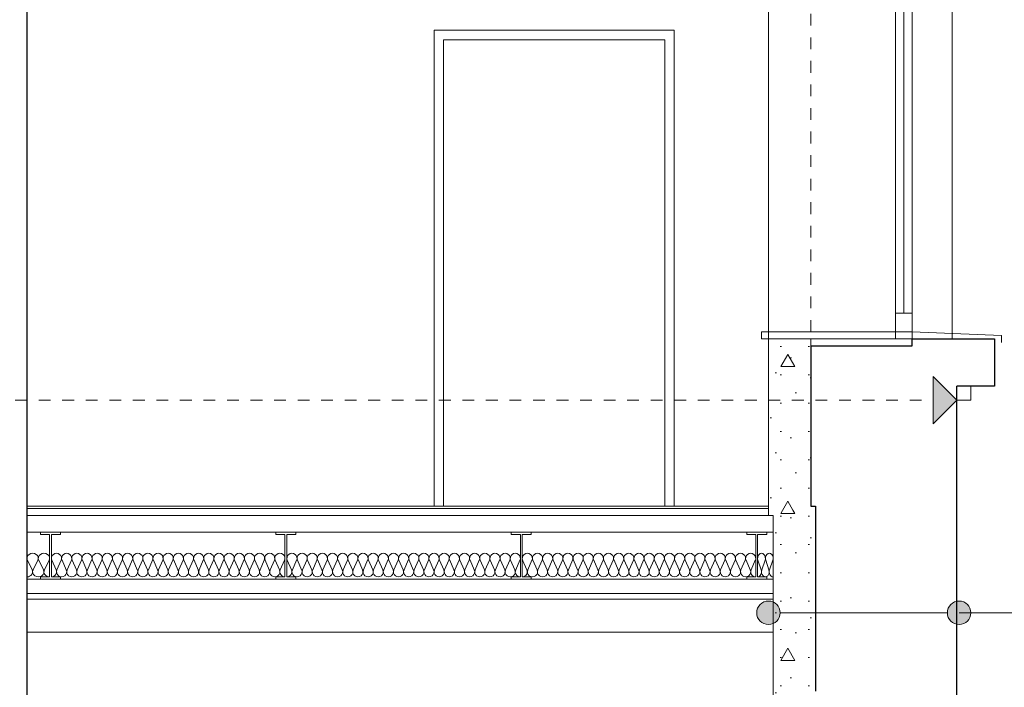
# Model space of a CAD drawing. Extents: x -396299 to -11759, y -15022 to 18278.
# Tile 70 of 205: x -227333 to -223150, y -426 to 2408. Entities that reach past the tile are written whole.
import ezdxf

# ---------------------------------------------------------------- set-up
doc = ezdxf.new("R2010")
doc.units = 0
doc.header["$MEASUREMENT"] = 0
doc.linetypes.add('Hidden Line', pattern=[100, 50, -50])
for name, color, linetype in [('Arch ocieplenie', 7, 'Continuous'), ('Arch opisy', 7, 'Continuous'), ('INWENT STROPY', 7, 'Continuous')]:
    doc.layers.add(name, color=color, linetype=linetype)
for name, color, linetype, lineweight in [('Arch ocieplenie_Nr_Pióra__21', 7, 'Continuous', 13), ('Arch opisy_Nr_Pióra__21', 7, 'Continuous', 13), ('INWENT STROPY_Nr_Pióra__21', 7, 'Continuous', 13), ('INWENT. DRZWI_Nr_Pióra__21', 7, 'Continuous', 13), ('INWENT. OKNA_Nr_Pióra__21', 7, 'Continuous', 13), ('INWENT.ŚCIANY_Nr_Pióra__1', 7, 'Continuous', 25), ('INWENT.ŚCIANY_Nr_Pióra__21', 7, 'Continuous', 13)]:
    doc.layers.add(name, color=color, linetype=linetype, lineweight=lineweight)
for name, color, linetype, lineweight, true_color in [('Arch opisy_Nr_Pióra__3', 7, 'Continuous', 20, 0xff6600), ('INWENT STROPY_Nr_Pióra__2', 7, 'Continuous', 13, 0x7f7f7f), ('INWENT STROPY_Nr_Pióra__25', 7, 'Continuous', 15, 0x40a5ff), ('Inwentaryzacja Konst._Nr_Pióra__25', 7, 'Continuous', 15, 0x40a5ff)]:
    doc.layers.add(name, color=color, linetype=linetype, lineweight=lineweight, true_color=true_color)
pattern_1 = [(0, (0, 0), (0, 623.5383), [60, -300]), (0, (180, 311.8), (0, 623.5383), [60, -300]), (60, (0, 0), (-540, 311.7692), [60, -300]), (60, (360, 0), (-540, 311.7692), [60, -300]), (120, (60, 0), (540, 311.7692), [60, -300]), (120, (420, 0), (540, 311.7692), [60, -300]), (0, (0, 60), (0, 120.000005), [0, -120.000005, 0, -180.00001]), (45, (60, 60), (-84.85282, 84.85282), [0, -90.000004, 0, -150.000006])]

# ---------------------------------------------------------------- blocks, each defined once
blk = doc.blocks.new('Ściana_14', base_point=(-224131.9, 343.2))
at = {"layer": 'Arch ocieplenie_Nr_Pióra__21', "linetype": 'Continuous'}
h = blk.add_hatch(dxfattribs=at)
h.set_pattern_fill('Structural_Concrete', color=256, style=0, pattern_type=2)
h.set_pattern_definition(pattern_1)
h.paths.add_polyline_path([(-224131.9, 303.2), (-224131.9, -471.8), (-223951.9, -441.8), (-223951.9, 303.2)], flags=0)
for p, q in [((-224131.9, 303.2), (-224131.9, -471.8)), ((-223951.9, -441.8), (-223951.9, 303.2))]:
    blk.add_line(p, q, dxfattribs=at)
blk = doc.blocks.new('Ściana_15', base_point=(-224151.9, 343.2))
at = {"layer": 'Arch ocieplenie_Nr_Pióra__21', "linetype": 'Continuous'}
h = blk.add_hatch(dxfattribs=at)
h.set_pattern_fill('Structural_Concrete', color=256, style=0, pattern_type=2)
h.set_pattern_definition(pattern_1)
h.paths.add_polyline_path([(-224151.9, 303.2), (-223951.9, 303.2), (-223951.9, 343.2), (-223971.9, 343.2)], flags=0)
for p, q in [((-223951.9, 343.2), (-223971.9, 343.2)), ((-223951.9, 303.2), (-223951.9, 343.2)), ((-224151.9, 303.2), (-224131.9, 303.2))]:
    blk.add_line(p, q, dxfattribs=at)
blk = doc.blocks.new('Ściana_21', base_point=(-224151.9, 343.2))
at = {"layer": 'Arch ocieplenie_Nr_Pióra__21', "linetype": 'Continuous'}
h = blk.add_hatch(dxfattribs=at)
h.set_pattern_fill('Structural_Concrete', color=256, style=0, pattern_type=2)
h.set_pattern_definition(pattern_1)
h.paths.add_polyline_path([(-223971.9, 343.2), (-223971.9, 1053.2), (-224151.9, 1053.2), (-224151.9, 303.2)], flags=0)
for p, q in [((-223971.9, 1053.2), (-224151.9, 1053.2)), ((-224151.9, 1053.2), (-224151.9, 303.2)), ((-223971.9, 343.2), (-223971.9, 1053.2))]:
    blk.add_line(p, q, dxfattribs=at)
blk = doc.blocks.new('Ściana_22', base_point=(-223541.9, 1023.2))
at = {"layer": 'Arch ocieplenie_Nr_Pióra__21', "linetype": 'Continuous'}
h = blk.add_hatch(dxfattribs=at)
h.set_pattern_fill('Structural_Concrete', color=256, style=0, pattern_type=2)
h.set_pattern_definition(pattern_1)
h.paths.add_polyline_path([(-223541.9, 1053.2), (-223971.9, 1053.2), (-223971.9, 1023.2), (-223541.9, 1023.2)], flags=0)
for p, q in [((-223541.9, 1053.2), (-223971.9, 1053.2)), ((-223971.9, 1053.2), (-223971.9, 1023.2)), ((-223541.9, 1023.2), (-223541.9, 1053.2)), ((-223971.9, 1023.2), (-223541.9, 1023.2))]:
    blk.add_line(p, q, dxfattribs=at)
blk = doc.blocks.new('Izolacja cieplna 14_19', base_point=(-227197.9, 43.2))
at = {"layer": 'INWENT STROPY_Nr_Pióra__2', "linetype": 'Continuous'}
for p, q in [((-227196.1, 113.4), (-227178.1, 73)), ((-227174.5, 73), (-227156.6, 113.4)), ((-227152.9, 113.4), (-227135, 73)), ((-227131.4, 73), (-227113.4, 113.4)), ((-227109.8, 113.4), (-227091.9, 73)), ((-227088.2, 73), (-227070.3, 113.4)), ((-227066.7, 113.4), (-227048.7, 73)), ((-227045.1, 73), (-227027.2, 113.4)), ((-227023.5, 113.4), (-227005.6, 73)), ((-227002, 73), (-226984, 113.4)), ((-226980.4, 113.4), (-226962.5, 73)), ((-226958.8, 73), (-226940.9, 113.4)), ((-226937.3, 113.4), (-226919.3, 73)), ((-226915.7, 73), (-226897.8, 113.4)), ((-226894.2, 113.4), (-226876.2, 73)), ((-226872.6, 73), (-226854.6, 113.4)), ((-226851, 113.4), (-226833.1, 73)), ((-226829.5, 73), (-226811.5, 113.4)), ((-226807.9, 113.4), (-226790, 73)), ((-226786.3, 73), (-226768.4, 113.4)), ((-226764.8, 113.4), (-226746.8, 73)), ((-226743.2, 73), (-226725.3, 113.4)), ((-226721.6, 113.4), (-226703.7, 73)), ((-226700.1, 73), (-226682.1, 113.4)), ((-226678.5, 113.4), (-226660.6, 73)), ((-226656.9, 73), (-226639, 113.4)), ((-226635.4, 113.4), (-226617.4, 73)), ((-226613.8, 73), (-226595.9, 113.4)), ((-226592.2, 113.4), (-226574.3, 73)), ((-226570.7, 73), (-226552.7, 113.4)), ((-226549.1, 113.4), (-226531.2, 73)), ((-226527.5, 73), (-226509.6, 113.4)), ((-226506, 113.4), (-226488, 73)), ((-226484.4, 73), (-226466.5, 113.4)), ((-226462.8, 113.4), (-226444.9, 73)), ((-226441.3, 73), (-226423.3, 113.4)), ((-226419.7, 113.4), (-226401.8, 73)), ((-226398.2, 73), (-226380.2, 113.4)), ((-226376.6, 113.4), (-226358.6, 73)), ((-226355, 73), (-226337.1, 113.4)), ((-226333.5, 113.4), (-226315.5, 73)), ((-226311.9, 73), (-226294, 113.4)), ((-226290.3, 113.4), (-226272.4, 73)), ((-226268.8, 73), (-226250.8, 113.4)), ((-226247.2, 113.4), (-226229.3, 73)), ((-226225.6, 73), (-226207.7, 113.4))]:
    blk.add_line(p, q, dxfattribs=at)
for centre, start_param, end_param in [((-227176.3, 121.9), 5.870392, 9.837571), ((-227133.2, 121.9), 5.870392, 9.837571), ((-227090.1, 121.9), 5.870392, 9.837571), ((-227046.9, 121.9), 5.870392, 9.837571), ((-227003.8, 121.9), 5.870392, 9.837571), ((-226960.7, 121.9), 5.870392, 9.837571), ((-226917.5, 121.9), 5.870392, 9.837571), ((-226874.4, 121.9), 5.870392, 9.837571), ((-226831.3, 121.9), 5.870392, 9.837571), ((-226788.1, 121.9), 5.870392, 9.837571), ((-226745, 121.9), 5.870392, 9.837571), ((-226701.9, 121.9), 5.870392, 9.837571), ((-226658.7, 121.9), 5.870392, 9.837571), ((-226615.6, 121.9), 5.870392, 9.837571), ((-226572.5, 121.9), 5.870392, 9.837571), ((-226529.4, 121.9), 5.870392, 9.837571), ((-226486.2, 121.9), 5.870392, 9.837571), ((-226443.1, 121.9), 5.870392, 9.837571), ((-226400, 121.9), 5.870392, 9.837571), ((-226356.8, 121.9), 5.870392, 9.837571), ((-226313.7, 121.9), 5.870392, 9.837571), ((-226270.6, 121.9), 5.870392, 9.837571), ((-226227.4, 121.9), 5.870392, 9.837571), ((-227197.9, 64.4), 4.712389, 6.695979), ((-227154.7, 64.4), 2.7288, 6.695979), ((-227111.6, 64.4), 2.7288, 6.695979), ((-227068.5, 64.4), 2.7288, 6.695979), ((-227025.4, 64.4), 2.7288, 6.695979), ((-226982.2, 64.4), 2.7288, 6.695979), ((-226939.1, 64.4), 2.7288, 6.695979), ((-226896, 64.4), 2.7288, 6.695979), ((-226852.8, 64.4), 2.7288, 6.695979), ((-226809.7, 64.4), 2.7288, 6.695979), ((-226766.6, 64.4), 2.7288, 6.695979), ((-226723.4, 64.4), 2.7288, 6.695979), ((-226680.3, 64.4), 2.7288, 6.695979), ((-226637.2, 64.4), 2.7288, 6.695979), ((-226594.1, 64.4), 2.7288, 6.695979), ((-226550.9, 64.4), 2.7288, 6.695979), ((-226507.8, 64.4), 2.7288, 6.695979), ((-226464.7, 64.4), 2.7288, 6.695979), ((-226421.5, 64.4), 2.7288, 6.695979), ((-226378.4, 64.4), 2.7288, 6.695979), ((-226335.3, 64.4), 2.7288, 6.695979), ((-226292.1, 64.4), 2.7288, 6.695979), ((-226249, 64.4), 2.7288, 6.695979), ((-226205.9, 64.4), 2.7288, 4.712389)]:
    blk.add_ellipse(centre, major_axis=(21.6, 0), ratio=0.986209, start_param=start_param, end_param=end_param, dxfattribs=at)
blk = doc.blocks.new('Izolacja cieplna 14_29', base_point=(-224197.9, 43.2))
at = {"layer": 'INWENT STROPY_Nr_Pióra__2', "linetype": 'Continuous'}
for p, q in [((-224196.5, 113.4), (-224182.8, 73)), ((-224180, 73), (-224166.3, 113.4)), ((-224163.5, 113.4), (-224149.8, 73)), ((-224147, 73), (-224133.3, 113.4))]:
    blk.add_line(p, q, dxfattribs=at)
for centre, start_param, end_param in [((-224181.4, 121.9), 4.299595, 8.266775), ((-224148.4, 121.9), 4.299595, 8.266775), ((-224197.9, 64.4), 3.141593, 5.125182), ((-224164.9, 64.4), 1.158004, 5.125183), ((-224131.9, 64.4), 1.158004, 3.141593)]:
    blk.add_ellipse(centre, major_axis=(0, 21.3), ratio=0.77582, start_param=start_param, end_param=end_param, dxfattribs=at)
blk = doc.blocks.new('Izolacja cieplna 14_32', base_point=(-227301.9, 43.2))
at = {"layer": 'INWENT STROPY_Nr_Pióra__2', "linetype": 'Continuous'}
for p, q in [((-227299.9, 113.4), (-227279.9, 73)), ((-227275.9, 73), (-227255.9, 113.4)), ((-227251.9, 113.4), (-227231.9, 73)), ((-227227.9, 73), (-227207.9, 113.4))]:
    blk.add_line(p, q, dxfattribs=at)
for centre, start_param, end_param in [((-227277.9, 121.9), 5.870392, 9.837571), ((-227229.9, 121.9), 5.870392, 9.837571), ((-227301.9, 64.4), 4.712389, 6.695979), ((-227253.9, 64.4), 2.7288, 6.695979), ((-227205.9, 64.4), 2.7288, 4.712389)]:
    blk.add_ellipse(centre, major_axis=(24, 0), ratio=0.886131, start_param=start_param, end_param=end_param, dxfattribs=at)
blk = doc.blocks.new('Izolacja cieplna 14_87', base_point=(-225197.9, 43.2))
at = {"layer": 'INWENT STROPY_Nr_Pióra__2', "linetype": 'Continuous'}
for p, q in [((-225196.1, 113.4), (-225178.1, 73)), ((-225174.5, 73), (-225156.6, 113.4)), ((-225152.9, 113.4), (-225135, 73)), ((-225131.4, 73), (-225113.4, 113.4)), ((-225109.8, 113.4), (-225091.9, 73)), ((-225088.2, 73), (-225070.3, 113.4)), ((-225066.7, 113.4), (-225048.7, 73)), ((-225045.1, 73), (-225027.2, 113.4)), ((-225023.5, 113.4), (-225005.6, 73)), ((-225002, 73), (-224984, 113.4)), ((-224980.4, 113.4), (-224962.5, 73)), ((-224958.8, 73), (-224940.9, 113.4)), ((-224937.3, 113.4), (-224919.3, 73)), ((-224915.7, 73), (-224897.8, 113.4)), ((-224894.2, 113.4), (-224876.2, 73)), ((-224872.6, 73), (-224854.6, 113.4)), ((-224851, 113.4), (-224833.1, 73)), ((-224829.5, 73), (-224811.5, 113.4)), ((-224807.9, 113.4), (-224790, 73)), ((-224786.3, 73), (-224768.4, 113.4)), ((-224764.8, 113.4), (-224746.8, 73)), ((-224743.2, 73), (-224725.3, 113.4)), ((-224721.6, 113.4), (-224703.7, 73)), ((-224700.1, 73), (-224682.1, 113.4)), ((-224678.5, 113.4), (-224660.6, 73)), ((-224656.9, 73), (-224639, 113.4)), ((-224635.4, 113.4), (-224617.4, 73)), ((-224613.8, 73), (-224595.9, 113.4)), ((-224592.2, 113.4), (-224574.3, 73)), ((-224570.7, 73), (-224552.7, 113.4)), ((-224549.1, 113.4), (-224531.2, 73)), ((-224527.5, 73), (-224509.6, 113.4)), ((-224506, 113.4), (-224488, 73)), ((-224484.4, 73), (-224466.5, 113.4)), ((-224462.8, 113.4), (-224444.9, 73)), ((-224441.3, 73), (-224423.3, 113.4)), ((-224419.7, 113.4), (-224401.8, 73)), ((-224398.2, 73), (-224380.2, 113.4)), ((-224376.6, 113.4), (-224358.6, 73)), ((-224355, 73), (-224337.1, 113.4)), ((-224333.5, 113.4), (-224315.5, 73)), ((-224311.9, 73), (-224294, 113.4)), ((-224290.3, 113.4), (-224272.4, 73)), ((-224268.8, 73), (-224250.8, 113.4)), ((-224247.2, 113.4), (-224229.3, 73)), ((-224225.6, 73), (-224207.7, 113.4))]:
    blk.add_line(p, q, dxfattribs=at)
for centre, start_param, end_param in [((-225176.3, 121.9), 5.870392, 9.837571), ((-225133.2, 121.9), 5.870392, 9.837571), ((-225090.1, 121.9), 5.870392, 9.837571), ((-225046.9, 121.9), 5.870392, 9.837571), ((-225003.8, 121.9), 5.870392, 9.837571), ((-224960.7, 121.9), 5.870392, 9.837571), ((-224917.5, 121.9), 5.870392, 9.837571), ((-224874.4, 121.9), 5.870392, 9.837571), ((-224831.3, 121.9), 5.870392, 9.837571), ((-224788.1, 121.9), 5.870392, 9.837571), ((-224745, 121.9), 5.870392, 9.837571), ((-224701.9, 121.9), 5.870392, 9.837571), ((-224658.7, 121.9), 5.870392, 9.837571), ((-224615.6, 121.9), 5.870392, 9.837571), ((-224572.5, 121.9), 5.870392, 9.837571), ((-224529.4, 121.9), 5.870392, 9.837571), ((-224486.2, 121.9), 5.870392, 9.837571), ((-224443.1, 121.9), 5.870392, 9.837571), ((-224400, 121.9), 5.870392, 9.837571), ((-224356.8, 121.9), 5.870392, 9.837571), ((-224313.7, 121.9), 5.870392, 9.837571), ((-224270.6, 121.9), 5.870392, 9.837571), ((-224227.4, 121.9), 5.870392, 9.837571), ((-225197.9, 64.4), 4.712389, 6.695979), ((-225154.7, 64.4), 2.7288, 6.695979), ((-225111.6, 64.4), 2.7288, 6.695979), ((-225068.5, 64.4), 2.7288, 6.695979), ((-225025.4, 64.4), 2.7288, 6.695979), ((-224982.2, 64.4), 2.7288, 6.695979), ((-224939.1, 64.4), 2.7288, 6.695979), ((-224896, 64.4), 2.7288, 6.695979), ((-224852.8, 64.4), 2.7288, 6.695979), ((-224809.7, 64.4), 2.7288, 6.695979), ((-224766.6, 64.4), 2.7288, 6.695979), ((-224723.4, 64.4), 2.7288, 6.695979), ((-224680.3, 64.4), 2.7288, 6.695979), ((-224637.2, 64.4), 2.7288, 6.695979), ((-224594.1, 64.4), 2.7288, 6.695979), ((-224550.9, 64.4), 2.7288, 6.695979), ((-224507.8, 64.4), 2.7288, 6.695979), ((-224464.7, 64.4), 2.7288, 6.695979), ((-224421.5, 64.4), 2.7288, 6.695979), ((-224378.4, 64.4), 2.7288, 6.695979), ((-224335.3, 64.4), 2.7288, 6.695979), ((-224292.1, 64.4), 2.7288, 6.695979), ((-224249, 64.4), 2.7288, 6.695979), ((-224205.9, 64.4), 2.7288, 4.712389)]:
    blk.add_ellipse(centre, major_axis=(21.6, 0), ratio=0.986209, start_param=start_param, end_param=end_param, dxfattribs=at)
blk = doc.blocks.new('Izolacja cieplna 14_88', base_point=(-226197.9, 43.2))
at = {"layer": 'INWENT STROPY_Nr_Pióra__2', "linetype": 'Continuous'}
for p, q in [((-226196.1, 113.4), (-226178.1, 73)), ((-226174.5, 73), (-226156.6, 113.4)), ((-226152.9, 113.4), (-226135, 73)), ((-226131.4, 73), (-226113.4, 113.4)), ((-226109.8, 113.4), (-226091.9, 73)), ((-226088.2, 73), (-226070.3, 113.4)), ((-226066.7, 113.4), (-226048.7, 73)), ((-226045.1, 73), (-226027.2, 113.4)), ((-226023.5, 113.4), (-226005.6, 73)), ((-226002, 73), (-225984, 113.4)), ((-225980.4, 113.4), (-225962.5, 73)), ((-225958.8, 73), (-225940.9, 113.4)), ((-225937.3, 113.4), (-225919.3, 73)), ((-225915.7, 73), (-225897.8, 113.4)), ((-225894.2, 113.4), (-225876.2, 73)), ((-225872.6, 73), (-225854.6, 113.4)), ((-225851, 113.4), (-225833.1, 73)), ((-225829.5, 73), (-225811.5, 113.4)), ((-225807.9, 113.4), (-225790, 73)), ((-225786.3, 73), (-225768.4, 113.4)), ((-225764.8, 113.4), (-225746.8, 73)), ((-225743.2, 73), (-225725.3, 113.4)), ((-225721.6, 113.4), (-225703.7, 73)), ((-225700.1, 73), (-225682.1, 113.4)), ((-225678.5, 113.4), (-225660.6, 73)), ((-225656.9, 73), (-225639, 113.4)), ((-225635.4, 113.4), (-225617.4, 73)), ((-225613.8, 73), (-225595.9, 113.4)), ((-225592.2, 113.4), (-225574.3, 73)), ((-225570.7, 73), (-225552.7, 113.4)), ((-225549.1, 113.4), (-225531.2, 73)), ((-225527.5, 73), (-225509.6, 113.4)), ((-225506, 113.4), (-225488, 73)), ((-225484.4, 73), (-225466.5, 113.4)), ((-225462.8, 113.4), (-225444.9, 73)), ((-225441.3, 73), (-225423.3, 113.4)), ((-225419.7, 113.4), (-225401.8, 73)), ((-225398.2, 73), (-225380.2, 113.4)), ((-225376.6, 113.4), (-225358.6, 73)), ((-225355, 73), (-225337.1, 113.4)), ((-225333.5, 113.4), (-225315.5, 73)), ((-225311.9, 73), (-225294, 113.4)), ((-225290.3, 113.4), (-225272.4, 73)), ((-225268.8, 73), (-225250.8, 113.4)), ((-225247.2, 113.4), (-225229.3, 73)), ((-225225.6, 73), (-225207.7, 113.4))]:
    blk.add_line(p, q, dxfattribs=at)
for centre, start_param, end_param in [((-226176.3, 121.9), 5.870392, 9.837571), ((-226133.2, 121.9), 5.870392, 9.837571), ((-226090.1, 121.9), 5.870392, 9.837571), ((-226046.9, 121.9), 5.870392, 9.837571), ((-226003.8, 121.9), 5.870392, 9.837571), ((-225960.7, 121.9), 5.870392, 9.837571), ((-225917.5, 121.9), 5.870392, 9.837571), ((-225874.4, 121.9), 5.870392, 9.837571), ((-225831.3, 121.9), 5.870392, 9.837571), ((-225788.1, 121.9), 5.870392, 9.837571), ((-225745, 121.9), 5.870392, 9.837571), ((-225701.9, 121.9), 5.870392, 9.837571), ((-225658.7, 121.9), 5.870392, 9.837571), ((-225615.6, 121.9), 5.870392, 9.837571), ((-225572.5, 121.9), 5.870392, 9.837571), ((-225529.4, 121.9), 5.870392, 9.837571), ((-225486.2, 121.9), 5.870392, 9.837571), ((-225443.1, 121.9), 5.870392, 9.837571), ((-225400, 121.9), 5.870392, 9.837571), ((-225356.8, 121.9), 5.870392, 9.837571), ((-225313.7, 121.9), 5.870392, 9.837571), ((-225270.6, 121.9), 5.870392, 9.837571), ((-225227.4, 121.9), 5.870392, 9.837571), ((-226197.9, 64.4), 4.712389, 6.695979), ((-226154.7, 64.4), 2.7288, 6.695979), ((-226111.6, 64.4), 2.7288, 6.695979), ((-226068.5, 64.4), 2.7288, 6.695979), ((-226025.4, 64.4), 2.7288, 6.695979), ((-225982.2, 64.4), 2.7288, 6.695979), ((-225939.1, 64.4), 2.7288, 6.695979), ((-225896, 64.4), 2.7288, 6.695979), ((-225852.8, 64.4), 2.7288, 6.695979), ((-225809.7, 64.4), 2.7288, 6.695979), ((-225766.6, 64.4), 2.7288, 6.695979), ((-225723.4, 64.4), 2.7288, 6.695979), ((-225680.3, 64.4), 2.7288, 6.695979), ((-225637.2, 64.4), 2.7288, 6.695979), ((-225594.1, 64.4), 2.7288, 6.695979), ((-225550.9, 64.4), 2.7288, 6.695979), ((-225507.8, 64.4), 2.7288, 6.695979), ((-225464.7, 64.4), 2.7288, 6.695979), ((-225421.5, 64.4), 2.7288, 6.695979), ((-225378.4, 64.4), 2.7288, 6.695979), ((-225335.3, 64.4), 2.7288, 6.695979), ((-225292.1, 64.4), 2.7288, 6.695979), ((-225249, 64.4), 2.7288, 6.695979), ((-225205.9, 64.4), 2.7288, 4.712389)]:
    blk.add_ellipse(centre, major_axis=(21.6, 0), ratio=0.986209, start_param=start_param, end_param=end_param, dxfattribs=at)
blk = doc.blocks.new('Linia_35', base_point=(-224151.9, -109.3))
at = {"layer": 'Arch opisy_Nr_Pióra__21', "linetype": 'Continuous'}
for points in [[(-224101.9, -109.3), (-224105.7, -90.2), (-224116.5, -74), (-224132.7, -63.1), (-224151.9, -59.3), (-224171, -63.1), (-224187.2, -74), (-224198.1, -90.2), (-224201.9, -109.3), (-224198.1, -128.5), (-224187.2, -144.7), (-224171, -155.5), (-224151.9, -159.3), (-224132.7, -155.5), (-224116.5, -144.7), (-224105.7, -128.5)], [(-223291.9, -109.3), (-223295.7, -90.2), (-223306.5, -74), (-223322.7, -63.1), (-223341.9, -59.3), (-223361, -63.1), (-223377.2, -74), (-223388.1, -90.2), (-223391.9, -109.3), (-223388.1, -128.5), (-223377.2, -144.7), (-223361, -155.5), (-223341.9, -159.3), (-223322.7, -155.5), (-223306.5, -144.7), (-223295.7, -128.5)]]:
    blk.add_hatch(color=256, dxfattribs=at).paths.add_polyline_path(points, flags=0)
blk.add_line((-224101.9, -109.3), (-223391.9, -109.3), dxfattribs=at)
for centre in [(-224151.9, -109.3), (-223341.9, -109.3)]:
    blk.add_circle(centre, 50, dxfattribs=at)
blk = doc.blocks.new('Linia_36', base_point=(-223341.9, -109.3))
at = {"layer": 'Arch opisy_Nr_Pióra__21', "linetype": 'Continuous'}
blk.add_line((-223341.9, -109.3), (-222162.9, -109.3), dxfattribs=at)
blk.add_circle((-221862.9, -109.3), 300, dxfattribs=at)
blk = doc.blocks.new('Linia_161', base_point=(-237351.9, 793.2))
at = {"layer": 'Arch opisy_Nr_Pióra__3', "linetype": 'Continuous'}
blk.add_hatch(color=256, dxfattribs=at).paths.add_polyline_path([(-223351.9, 793.2), (-223451.9, 693.2), (-223451.9, 893.2)], flags=0)
for p, q in [((-223351.9, 793.2), (-223451.9, 893.2)), ((-223451.9, 693.2), (-223451.9, 893.2)), ((-223351.9, 793.2), (-223451.9, 693.2))]:
    blk.add_line(p, q, dxfattribs=at)
at = {"layer": 'Arch opisy_Nr_Pióra__3', "linetype": 'Hidden Line'}
blk.add_line((-237351.9, 793.2), (-223451.9, 793.2), dxfattribs=at)

msp = doc.modelspace()

# ---------------------------------------------------------------- linework, layer by layer
at = {"layer": 'Arch ocieplenie_Nr_Pióra__21', "linetype": 'Continuous'}
msp.add_line((-224151.9, 3353.2), (-224151.9, 1053.2), dxfattribs=at)
at = {"layer": 'INWENT STROPY_Nr_Pióra__2', "linetype": 'Continuous'}
msp.add_line((-227301.9, -191.8), (-224131.9, -191.8), dxfattribs=at)
at = {"layer": 'INWENT STROPY_Nr_Pióra__21', "linetype": 'Continuous'}
for p, q in [((-224151.9, 343.2), (-227301.9, 343.2)), ((-224151.9, 333.2), (-227301.9, 333.2)), ((-224151.9, 303.2), (-227301.9, 303.2)), ((-224131.9, -26.8), (-227301.9, -26.8)), ((-224131.9, -51.8), (-227301.9, -51.8))]:
    msp.add_line(p, q, dxfattribs=at)
at = {"layer": 'INWENT STROPY_Nr_Pióra__25', "linetype": 'Continuous'}
for p, q in [((-227244.4, 223.2), (-227244.4, 233.2)), ((-227159.4, 233.2), (-227244.4, 233.2)), ((-227205.9, 223.2), (-227244.4, 223.2)), ((-227205.9, 43.2), (-227205.9, 223.2)), ((-227159.4, 223.2), (-227197.9, 223.2)), ((-227197.9, 43.2), (-227197.9, 223.2)), ((-227159.4, 223.2), (-227159.4, 233.2)), ((-226159.4, 233.2), (-226244.4, 233.2)), ((-226244.4, 223.2), (-226244.4, 233.2)), ((-226205.9, 223.2), (-226244.4, 223.2)), ((-226205.9, 43.2), (-226205.9, 223.2)), ((-226159.4, 223.2), (-226197.9, 223.2)), ((-226197.9, 43.2), (-226197.9, 223.2)), ((-226159.4, 223.2), (-226159.4, 233.2)), ((-225159.4, 233.2), (-225244.4, 233.2)), ((-225244.4, 223.2), (-225244.4, 233.2)), ((-225205.9, 223.2), (-225244.4, 223.2)), ((-225205.9, 43.2), (-225205.9, 223.2)), ((-225159.4, 223.2), (-225197.9, 223.2)), ((-225197.9, 43.2), (-225197.9, 223.2)), ((-225159.4, 223.2), (-225159.4, 233.2)), ((-224159.4, 233.2), (-224244.4, 233.2)), ((-224244.4, 223.2), (-224244.4, 233.2)), ((-224205.9, 223.2), (-224244.4, 223.2)), ((-224205.9, 43.2), (-224205.9, 223.2)), ((-224159.4, 223.2), (-224197.9, 223.2)), ((-224197.9, 43.2), (-224197.9, 223.2)), ((-224159.4, 223.2), (-224159.4, 233.2)), ((-227244.4, 33.2), (-227244.4, 43.2)), ((-227205.9, 43.2), (-227244.4, 43.2)), ((-227159.4, 43.2), (-227197.9, 43.2)), ((-227159.4, 43.2), (-227159.4, 33.2)), ((-226244.4, 33.2), (-226244.4, 43.2)), ((-226205.9, 43.2), (-226244.4, 43.2)), ((-226159.4, 43.2), (-226197.9, 43.2)), ((-226159.4, 43.2), (-226159.4, 33.2)), ((-225244.4, 33.2), (-225244.4, 43.2)), ((-225205.9, 43.2), (-225244.4, 43.2)), ((-225159.4, 43.2), (-225197.9, 43.2)), ((-225159.4, 43.2), (-225159.4, 33.2)), ((-224244.4, 33.2), (-224244.4, 43.2)), ((-224205.9, 43.2), (-224244.4, 43.2)), ((-224159.4, 43.2), (-224197.9, 43.2)), ((-224159.4, 43.2), (-224159.4, 33.2)), ((-227159.4, 33.2), (-227244.4, 33.2)), ((-226159.4, 33.2), (-226244.4, 33.2)), ((-225159.4, 33.2), (-225244.4, 33.2)), ((-224159.4, 33.2), (-224244.4, 33.2))]:
    msp.add_line(p, q, dxfattribs=at)
at = {"layer": 'INWENT. DRZWI_Nr_Pióra__21', "linetype": 'Continuous'}
for p, q in [((-225571.9, 2363.2), (-225571.9, 343.2)), ((-225571.9, 2363.2), (-224551.9, 2363.2)), ((-224551.9, 2363.2), (-224551.9, 343.2)), ((-225531.9, 2323.2), (-224591.9, 2323.2)), ((-225531.9, 2323.2), (-225531.9, 343.2)), ((-224591.9, 2323.2), (-224591.9, 343.2))]:
    msp.add_line(p, q, dxfattribs=at)
at = {"layer": 'INWENT. OKNA_Nr_Pióra__21', "linetype": 'Continuous'}
for p, q in [((-223611.9, 1053.2), (-223611.9, 3383.2)), ((-223541.9, 3383.2), (-223541.9, 1053.2)), ((-223576.9, 3243.2), (-223576.9, 1163.2)), ((-223611.9, 1163.2), (-223541.9, 1163.2)), ((-224181.9, 1083.2), (-224181.9, 1053.2)), ((-223541.9, 1083.2), (-224181.9, 1083.2)), ((-224181.9, 1053.2), (-224151.9, 1053.2)), ((-223541.9, 1083.2), (-223541.9, 1053.2)), ((-223541.9, 1083.2), (-223161.9, 1068.2)), ((-223161.9, 1068.2), (-223161.9, 1038.2))]:
    msp.add_line(p, q, dxfattribs=at)
at = {"layer": 'INWENT.ŚCIANY_Nr_Pióra__1', "linetype": 'Continuous'}
for p, q in [((-227301.9, 3808.2), (-227301.9, -3701.8)), ((-223541.9, 1053.2), (-223191.9, 1053.2)), ((-223541.9, 1023.2), (-223541.9, 1053.2)), ((-223191.9, 1053.2), (-223191.9, 853.2)), ((-223971.9, 1023.2), (-223971.9, 343.2)), ((-223971.9, 1023.2), (-223541.9, 1023.2)), ((-223351.9, -641.8), (-223351.9, 853.2)), ((-223191.9, 853.2), (-223351.9, 853.2)), ((-223971.9, 343.2), (-223951.9, 343.2)), ((-223951.9, 343.2), (-223951.9, -441.8))]:
    msp.add_line(p, q, dxfattribs=at)
at = {"layer": 'INWENT.ŚCIANY_Nr_Pióra__21', "linetype": 'Hidden Line'}
msp.add_line((-223971.9, 1083.2), (-223971.9, 3383.2), dxfattribs=at)
at = {"layer": 'INWENT.ŚCIANY_Nr_Pióra__21', "linetype": 'Continuous'}
for p, q in [((-223371.9, 1053.2), (-223371.9, 3233.2)), ((-223291.9, 793.2), (-223291.9, 853.2)), ((-223351.9, 793.2), (-223291.9, 793.2))]:
    msp.add_line(p, q, dxfattribs=at)
at = {"layer": 'Inwentaryzacja Konst._Nr_Pióra__25', "linetype": 'Continuous'}
for p, q in [((-224131.9, 233.2), (-227301.9, 233.2)), ((-224131.9, 33.2), (-227301.9, 33.2))]:
    msp.add_line(p, q, dxfattribs=at)

# ---------------------------------------------------------------- block references
at = {"layer": 'Arch ocieplenie'}
for name, p in [('Ściana_21', (-224151.9, 343.2)), ('Ściana_22', (-223541.9, 1023.2)), ('Ściana_15', (-224151.9, 343.2)), ('Ściana_14', (-224131.9, 343.2))]:
    msp.add_blockref(name, p, dxfattribs=at)
at = {"layer": 'Arch opisy', "color": 30, "linetype": 'Hidden Line', "lineweight": 20, "true_color": 0xff6600}
msp.add_blockref('Linia_161', (-237351.9, 793.2), dxfattribs=at)
at = {"layer": 'Arch opisy', "linetype": 'Continuous'}
for name, p in [('Linia_36', (-223341.9, -109.3)), ('Linia_35', (-224151.9, -109.3))]:
    msp.add_blockref(name, p, dxfattribs=at)
at = {"layer": 'INWENT STROPY', "color": 104, "linetype": 'Continuous', "lineweight": 20, "true_color": 0x029e21}
for name, p in [('Izolacja cieplna 14_32', (-227301.9, 43.2)), ('Izolacja cieplna 14_19', (-227197.9, 43.2)), ('Izolacja cieplna 14_88', (-226197.9, 43.2)), ('Izolacja cieplna 14_87', (-225197.9, 43.2)), ('Izolacja cieplna 14_29', (-224197.9, 43.2))]:
    msp.add_blockref(name, p, dxfattribs=at)

doc.saveas('drawing.dxf')
